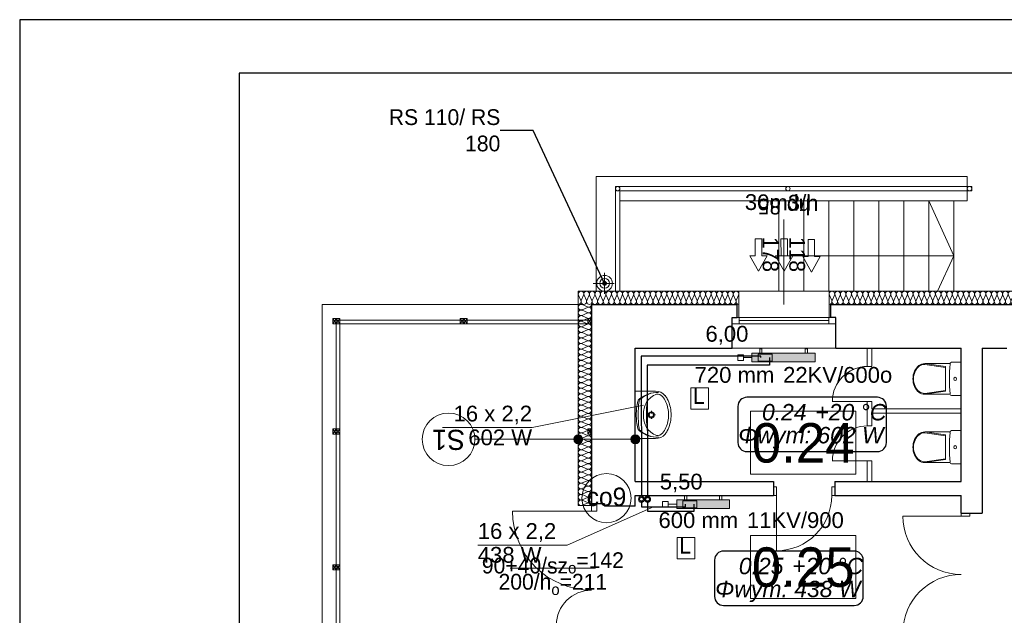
# Model space of a CAD drawing. Header units: millimetres. Extents: x -17429 to 155243, y -2908 to 188569.
# Tile 36 of 113: x -17429 to -6204, y 59549 to 66344. Entities that reach past the tile are written whole.
import ezdxf
from ezdxf.lldxf.tags import DXFTag

# ---------------------------------------------------------------- set-up
doc = ezdxf.new("R2010")
doc.units = ezdxf.units.MM
doc.header["$MEASUREMENT"] = 0
doc.linetypes.add('PHANTOM', pattern=[2.5, 1.25, -0.25, 0.25, -0.25, 0.25, -0.25])
doc.layers.get('0').update_dxf_attribs({"lineweight": 5})
for name, color, linetype in [('#opisy', 7, 'Continuous'), ('#podkład', 252, 'Continuous'), ('_TABELA', 7, 'Continuous'), ('Arch ocieplenie', 252, 'Continuous'), ('Arch opisy', 252, 'Continuous'), ('INWENT wyposarzenie', 252, 'Continuous'), ('IS_Armatura_podłączeniowa_grz._dolnozas.', 255, 'SOLID'), ('IS_Armatura_Therm', 7, 'SOLID'), ('IS_Grafika', 7, 'SOLID'), ('IS_Grzejniki_Plan_rzut', 7, 'SOLID'), ('IS_Opisy_działek_Therm', 7, 'SOLID'), ('IS_Powrót', 5, 'DASH'), ('IS_Text_Armatury_Therm', 7, 'Continuous'), ('IS_Text_Konstrukcji', 7, 'Continuous'), ('IS_Text_Odbiornikow_Therm', 7, 'Continuous'), ('IS_Zasilanie', 1, 'SOLID')]:
    doc.layers.add(name, color=color, linetype=linetype)
for name, color, linetype, lineweight in [('#piony', 7, 'Continuous', 5), ('Arch opisy_Nr_Pióra__1', 252, 'Continuous', 25), ('Arch opisy_Nr_Pióra__21', 252, 'Continuous', 13), ('INWENT BALUSTRADY_Nr_Pióra__26', 5, 'Continuous', 13), ('INWENT ODWODNIENIE_Nr_Pióra__21', 252, 'Continuous', 13), ('INWENT OPISY_Nr_Pióra__21', 252, 'Continuous', 13), ('INWENT wyposarzenie_Nr_Pióra__21', 252, 'Continuous', 13), ('INWENT. DRZWI_Nr_Pióra__21', 7, 'Continuous', 13), ('INWENT. OKNA_Nr_Pióra__5', 7, 'Continuous', 13), ('INWENT.ŚCIANY_Nr_Pióra__1', 252, 'Continuous', 25), ('INWENT.ŚCIANY_Nr_Pióra__21', 7, 'Continuous', 13), ('INWENT.ŚCIANY_Nr_Pióra__5', 7, 'Continuous', 13), ('Istniejące schody_Nr_Pióra__21', 7, 'Continuous', 13)]:
    doc.layers.add(name, color=color, linetype=linetype, lineweight=lineweight)
doc.layers.add('arch izolacje_Nr_Pióra__3', color=7, linetype='Continuous', lineweight=13, true_color=0xff6600)
doc.layers.add('Arch ocieplenie_Nr_Pióra__22', color=7, linetype='Continuous', lineweight=9, true_color=0x7f7f7f)
doc.styles.add('ARIAL', font='arial.ttf', dxfattribs={"width": 0.75})
doc.styles.add('GENERATED_STYLE_2', font='txt')
doc.styles.add('GENERATED_STYLE_3', font='txt')
doc.styles.add('GENERATED_STYLE_4', font='txt')
doc.styles.add('MtXpl_Arial', font='txt', dxfattribs={"height": 0.2})
doc.styles.get("Standard").update_dxf_attribs({"font": 'arial.ttf', "bigfont": 'BIGFONT.SHX'})
tags = doc.linetypes.add('DASH', pattern=[15, 10, -5]).pattern_tags.tags
tags[6:7] = [DXFTag(74, 4), DXFTag(75, 0), DXFTag(340, '0'), DXFTag(46, 0.0), DXFTag(50, 0.0), DXFTag(44, 0.0), DXFTag(45, 0.0)]
tags[4:5] = [DXFTag(74, 4), DXFTag(75, 0), DXFTag(340, '0'), DXFTag(46, 0.0), DXFTag(50, 0.0), DXFTag(44, 0.0), DXFTag(45, 0.0)]
tags = doc.linetypes.add('SOLID', pattern=[10, 10, 0]).pattern_tags.tags
tags[6:7] = [DXFTag(74, 4), DXFTag(75, 0), DXFTag(340, '0'), DXFTag(46, 0.0), DXFTag(50, 0.0), DXFTag(44, 0.0), DXFTag(45, 0.0)]
tags[4:5] = [DXFTag(74, 4), DXFTag(75, 0), DXFTag(340, '0'), DXFTag(46, 0.0), DXFTag(50, 0.0), DXFTag(44, 0.0), DXFTag(45, 0.0)]
doc.dimstyles.new('GENERATED_STYLE__6', dxfattribs={"dimtxt": 0.18, "dimasz": 109.44, "dimexe": 0.18, "dimexo": 0.0625, "dimgap": 0.09, "dimtad": 0, "dimtih": 1, "dimtoh": 1, "dimdec": 4, "dimzin": 0, "dimdsep": 46, "dimcen": 0.09, "dimadec": 0, "dimazin": 0, "dimtfac": 1, "dimtdec": 4, "dimtmove": 0, "dimatfit": 3, "dimldrblk": 'ARROWHEAD_11', "dimfxl": 1, "dimtolj": 1, "dimtzin": 0, "dimarcsym": 0})

# ---------------------------------------------------------------- blocks, each defined once
blk = doc.blocks.new('Izolacja cieplna 14_1', base_point=(-9231, 63096))
at = {"layer": 'Arch ocieplenie_Nr_Pióra__22', "linetype": 'Continuous'}
for p, q in [((-11032, 63141), (-11058, 63201)), ((-11000, 63201), (-11027, 63141)), ((-10969, 63141), (-10995, 63201)), ((-10937, 63201), (-10964, 63141)), ((-10906, 63141), (-10932, 63201)), ((-10874, 63201), (-10901, 63141)), ((-10843, 63141), (-10869, 63201)), ((-10811, 63201), (-10837, 63141)), ((-10780, 63141), (-10806, 63201)), ((-10748, 63201), (-10774, 63141)), ((-10717, 63141), (-10743, 63201)), ((-10685, 63201), (-10711, 63141)), ((-10653, 63141), (-10680, 63201)), ((-10622, 63201), (-10648, 63141)), ((-10590, 63141), (-10617, 63201)), ((-10559, 63201), (-10585, 63141)), ((-10527, 63141), (-10553, 63201)), ((-10496, 63201), (-10522, 63141)), ((-10464, 63141), (-10490, 63201)), ((-10433, 63201), (-10459, 63141)), ((-10401, 63141), (-10427, 63201)), ((-10369, 63201), (-10396, 63141)), ((-10338, 63141), (-10364, 63201)), ((-10306, 63201), (-10333, 63141)), ((-10275, 63141), (-10301, 63201)), ((-10243, 63201), (-10269, 63141)), ((-10212, 63141), (-10238, 63201)), ((-10180, 63201), (-10206, 63141)), ((-10149, 63141), (-10175, 63201)), ((-10117, 63201), (-10143, 63141)), ((-10085, 63141), (-10112, 63201)), ((-10054, 63201), (-10080, 63141)), ((-10022, 63141), (-10049, 63201)), ((-9991, 63201), (-10017, 63141)), ((-9959, 63141), (-9986, 63201)), ((-9928, 63201), (-9954, 63141)), ((-9896, 63141), (-9922, 63201)), ((-9865, 63201), (-9891, 63141)), ((-9833, 63141), (-9859, 63201)), ((-9802, 63201), (-9828, 63141)), ((-9770, 63141), (-9796, 63201)), ((-9738, 63201), (-9765, 63141)), ((-9707, 63141), (-9733, 63201)), ((-9675, 63201), (-9702, 63141)), ((-9644, 63141), (-9670, 63201)), ((-9612, 63201), (-9638, 63141)), ((-9581, 63141), (-9607, 63201)), ((-9549, 63201), (-9575, 63141)), ((-9518, 63141), (-9544, 63201)), ((-9486, 63201), (-9512, 63141)), ((-9454, 63141), (-9481, 63201)), ((-9423, 63201), (-9449, 63141)), ((-9391, 63141), (-9418, 63201)), ((-9360, 63201), (-9386, 63141)), ((-9328, 63141), (-9354, 63201)), ((-9297, 63201), (-9323, 63141)), ((-9265, 63141), (-9291, 63201)), ((-9234, 63201), (-9260, 63141))]:
    blk.add_line(p, q, dxfattribs=at)
for centre, start_param, end_param in [((-11029, 63214), 1.158003, 5.125183), ((-10966, 63214), 1.158003, 5.125183), ((-10903, 63214), 1.158003, 5.125183), ((-10840, 63214), 1.158003, 5.125183), ((-10777, 63214), 1.158003, 5.125183), ((-10714, 63214), 1.158003, 5.125183), ((-10651, 63214), 1.158003, 5.125183), ((-10588, 63214), 1.158003, 5.125183), ((-10525, 63214), 1.158003, 5.125183), ((-10461, 63214), 1.158003, 5.125183), ((-10398, 63214), 1.158003, 5.125183), ((-10335, 63214), 1.158003, 5.125183), ((-10272, 63214), 1.158003, 5.125183), ((-10209, 63214), 1.158003, 5.125183), ((-10146, 63214), 1.158003, 5.125183), ((-10083, 63214), 1.158003, 5.125183), ((-10020, 63214), 1.158003, 5.125183), ((-9957, 63214), 1.158003, 5.125183), ((-9894, 63214), 1.158003, 5.125183), ((-9830, 63214), 1.158003, 5.125183), ((-9767, 63214), 1.158003, 5.125183), ((-9704, 63214), 1.158003, 5.125183), ((-9641, 63214), 1.158003, 5.125183), ((-9578, 63214), 1.158003, 5.125183), ((-9515, 63214), 1.158003, 5.125183), ((-9452, 63214), 1.158003, 5.125183), ((-9389, 63214), 1.158003, 5.125183), ((-9326, 63214), 1.158003, 5.125183), ((-9262, 63214), 1.158003, 5.125183), ((-11061, 63128), 6.283185, 8.266774), ((-10998, 63128), 4.299595, 8.266774), ((-10935, 63128), 4.299595, 8.266774), ((-10872, 63128), 4.299595, 8.266774), ((-10809, 63128), 4.299595, 8.266774), ((-10745, 63128), 4.299595, 8.266774), ((-10682, 63128), 4.299595, 8.266774), ((-10619, 63128), 4.299595, 8.266774), ((-10556, 63128), 4.299595, 8.266774), ((-10493, 63128), 4.299595, 8.266774), ((-10430, 63128), 4.299595, 8.266774), ((-10367, 63128), 4.299595, 8.266774), ((-10304, 63128), 4.299595, 8.266774), ((-10241, 63128), 4.299595, 8.266774), ((-10177, 63128), 4.299595, 8.266774), ((-10114, 63128), 4.299595, 8.266774), ((-10051, 63128), 4.299595, 8.266774), ((-9988, 63128), 4.299595, 8.266774), ((-9925, 63128), 4.299595, 8.266774), ((-9862, 63128), 4.299595, 8.266774), ((-9799, 63128), 4.299595, 8.266774), ((-9736, 63128), 4.299595, 8.266774), ((-9673, 63128), 4.299595, 8.266774), ((-9610, 63128), 4.299595, 8.266774), ((-9546, 63128), 4.299595, 8.266774), ((-9483, 63128), 4.299595, 8.266774), ((-9420, 63128), 4.299595, 8.266774), ((-9357, 63128), 4.299595, 8.266774), ((-9294, 63128), 4.299595, 8.266774), ((-9231, 63128), 4.299596, 6.283185)]:
    blk.add_ellipse(centre, major_axis=(0, -31.9), ratio=0.989029, start_param=start_param, end_param=end_param, dxfattribs=at)
blk = doc.blocks.new('Izolacja cieplna 14_2', base_point=(-8201, 63096))
at = {"layer": 'Arch ocieplenie_Nr_Pióra__22', "linetype": 'Continuous'}
for p, q in [((-8198, 63201), (-8172, 63141)), ((-8166, 63141), (-8140, 63201)), ((-8134, 63201), (-8108, 63141)), ((-8103, 63141), (-8076, 63201)), ((-8071, 63201), (-8044, 63141)), ((-8039, 63141), (-8012, 63201)), ((-8007, 63201), (-7980, 63141)), ((-7975, 63141), (-7948, 63201)), ((-7943, 63201), (-7917, 63141)), ((-7911, 63141), (-7885, 63201)), ((-7879, 63201), (-7853, 63141)), ((-7847, 63141), (-7821, 63201)), ((-7816, 63201), (-7789, 63141)), ((-7784, 63141), (-7757, 63201)), ((-7752, 63201), (-7725, 63141)), ((-7720, 63141), (-7693, 63201)), ((-7688, 63201), (-7661, 63141)), ((-7656, 63141), (-7630, 63201)), ((-7624, 63201), (-7598, 63141)), ((-7592, 63141), (-7566, 63201)), ((-7560, 63201), (-7534, 63141)), ((-7528, 63141), (-7502, 63201)), ((-7497, 63201), (-7470, 63141)), ((-7465, 63141), (-7438, 63201)), ((-7433, 63201), (-7406, 63141)), ((-7401, 63141), (-7374, 63201)), ((-7369, 63201), (-7342, 63141)), ((-7337, 63141), (-7311, 63201)), ((-7305, 63201), (-7279, 63141)), ((-7273, 63141), (-7247, 63201)), ((-7241, 63201), (-7215, 63141)), ((-7210, 63141), (-7183, 63201)), ((-7178, 63201), (-7151, 63141)), ((-7146, 63141), (-7119, 63201)), ((-7114, 63201), (-7087, 63141)), ((-7082, 63141), (-7055, 63201)), ((-7050, 63201), (-7024, 63141)), ((-7018, 63141), (-6992, 63201)), ((-6986, 63201), (-6960, 63141)), ((-6954, 63141), (-6928, 63201)), ((-6922, 63201), (-6896, 63141)), ((-6891, 63141), (-6864, 63201)), ((-6859, 63201), (-6832, 63141)), ((-6827, 63141), (-6800, 63201)), ((-6795, 63201), (-6768, 63141)), ((-6763, 63141), (-6736, 63201)), ((-6731, 63201), (-6705, 63141)), ((-6699, 63141), (-6673, 63201)), ((-6667, 63201), (-6641, 63141)), ((-6635, 63141), (-6609, 63201)), ((-6604, 63201), (-6577, 63141)), ((-6572, 63141), (-6545, 63201)), ((-6540, 63201), (-6513, 63141)), ((-6508, 63141), (-6481, 63201)), ((-6476, 63201), (-6449, 63141)), ((-6444, 63141), (-6418, 63201)), ((-6412, 63201), (-6386, 63141)), ((-6380, 63141), (-6354, 63201)), ((-6348, 63201), (-6322, 63141)), ((-6317, 63141), (-6290, 63201)), ((-6285, 63201), (-6258, 63141)), ((-6253, 63141), (-6226, 63201)), ((-6221, 63201), (-6194, 63141)), ((-6189, 63141), (-6162, 63201)), ((-6157, 63201), (-6131, 63141)), ((-6125, 63141), (-6099, 63201))]:
    blk.add_line(p, q, dxfattribs=at)
for centre, start_param, end_param in [((-8169, 63214), 4.299595, 8.266775), ((-8105, 63214), 4.299595, 8.266775), ((-8041, 63214), 4.299595, 8.266775), ((-7978, 63214), 4.299595, 8.266775), ((-7914, 63214), 4.299595, 8.266775), ((-7850, 63214), 4.299595, 8.266775), ((-7786, 63214), 4.299595, 8.266775), ((-7723, 63214), 4.299595, 8.266775), ((-7659, 63214), 4.299595, 8.266775), ((-7595, 63214), 4.299595, 8.266775), ((-7531, 63214), 4.299595, 8.266775), ((-7467, 63214), 4.299595, 8.266775), ((-7404, 63214), 4.299595, 8.266775), ((-7340, 63214), 4.299595, 8.266775), ((-7276, 63214), 4.299595, 8.266775), ((-7212, 63214), 4.299595, 8.266775), ((-7148, 63214), 4.299595, 8.266775), ((-7085, 63214), 4.299595, 8.266775), ((-7021, 63214), 4.299595, 8.266775), ((-6957, 63214), 4.299595, 8.266775), ((-6893, 63214), 4.299595, 8.266775), ((-6829, 63214), 4.299595, 8.266775), ((-6766, 63214), 4.299595, 8.266775), ((-6702, 63214), 4.299595, 8.266775), ((-6638, 63214), 4.299595, 8.266775), ((-6574, 63214), 4.299595, 8.266775), ((-6511, 63214), 4.299595, 8.266775), ((-6447, 63214), 4.299595, 8.266775), ((-6383, 63214), 4.299595, 8.266775), ((-6319, 63214), 4.299595, 8.266775), ((-6255, 63214), 4.299595, 8.266775), ((-6192, 63214), 4.299595, 8.266775), ((-6128, 63214), 4.299595, 8.266775), ((-8201, 63128), 3.141593, 5.125182), ((-8137, 63128), 1.158004, 5.125183), ((-8073, 63128), 1.158004, 5.125183), ((-8010, 63128), 1.158004, 5.125183), ((-7946, 63128), 1.158004, 5.125183), ((-7882, 63128), 1.158004, 5.125183), ((-7818, 63128), 1.158004, 5.125183), ((-7754, 63128), 1.158004, 5.125183), ((-7691, 63128), 1.158004, 5.125183), ((-7627, 63128), 1.158004, 5.125183), ((-7563, 63128), 1.158004, 5.125183), ((-7499, 63128), 1.158004, 5.125183), ((-7435, 63128), 1.158004, 5.125183), ((-7372, 63128), 1.158004, 5.125183), ((-7308, 63128), 1.158004, 5.125183), ((-7244, 63128), 1.158004, 5.125183), ((-7180, 63128), 1.158004, 5.125183), ((-7117, 63128), 1.158004, 5.125183), ((-7053, 63128), 1.158004, 5.125183), ((-6989, 63128), 1.158004, 5.125183), ((-6925, 63128), 1.158004, 5.125183), ((-6861, 63128), 1.158004, 5.125183), ((-6798, 63128), 1.158004, 5.125183), ((-6734, 63128), 1.158004, 5.125183), ((-6670, 63128), 1.158004, 5.125183), ((-6606, 63128), 1.158004, 5.125183), ((-6542, 63128), 1.158004, 5.125183), ((-6479, 63128), 1.158004, 5.125183), ((-6415, 63128), 1.158004, 5.125183), ((-6351, 63128), 1.158004, 5.125183), ((-6287, 63128), 1.158004, 5.125183), ((-6224, 63128), 1.158004, 5.125183), ((-6160, 63128), 1.158004, 5.125183), ((-6096, 63128), 1.158004, 3.141593)]:
    blk.add_ellipse(centre, major_axis=(0, 31.9), ratio=0.999756, start_param=start_param, end_param=end_param, dxfattribs=at)
blk = doc.blocks.new('Izolacja cieplna 14_40', base_point=(-10911, 63096))
at = {"layer": 'Arch ocieplenie_Nr_Pióra__22', "linetype": 'Continuous'}
for p, q in [((-11016, 63093), (-10956, 63067)), ((-10956, 63061), (-11016, 63035)), ((-11016, 63029), (-10956, 63003)), ((-10956, 62998), (-11016, 62971)), ((-11016, 62966), (-10956, 62939)), ((-10956, 62934), (-11016, 62907)), ((-11016, 62902), (-10956, 62875)), ((-10956, 62870), (-11016, 62844)), ((-11016, 62838), (-10956, 62812)), ((-10956, 62806), (-11016, 62780)), ((-11016, 62774), (-10956, 62748)), ((-10956, 62743), (-11016, 62716)), ((-11016, 62711), (-10956, 62684)), ((-10956, 62679), (-11016, 62652)), ((-11016, 62647), (-10956, 62620)), ((-10956, 62615), (-11016, 62589)), ((-11016, 62583), (-10956, 62557)), ((-10956, 62551), (-11016, 62525)), ((-11016, 62519), (-10956, 62493)), ((-10956, 62488), (-11016, 62461)), ((-11016, 62456), (-10956, 62429)), ((-10956, 62424), (-11016, 62397)), ((-11016, 62392), (-10956, 62365)), ((-10956, 62360), (-11016, 62334)), ((-11016, 62328), (-10956, 62302)), ((-10956, 62296), (-11016, 62270)), ((-11016, 62264), (-10956, 62238)), ((-10956, 62233), (-11016, 62206)), ((-11016, 62201), (-10956, 62174)), ((-10956, 62169), (-11016, 62142)), ((-11016, 62137), (-10956, 62110)), ((-10956, 62105), (-11016, 62079)), ((-11016, 62073), (-10956, 62047)), ((-10956, 62041), (-11016, 62015)), ((-11016, 62009), (-10956, 61983)), ((-10956, 61978), (-11016, 61951)), ((-11016, 61946), (-10956, 61919)), ((-10956, 61914), (-11016, 61887)), ((-11016, 61882), (-10956, 61855)), ((-10956, 61850), (-11016, 61824)), ((-11016, 61818), (-10956, 61792)), ((-10956, 61786), (-11016, 61760)), ((-11016, 61754), (-10956, 61728)), ((-10956, 61723), (-11016, 61696)), ((-11016, 61691), (-10956, 61664)), ((-10956, 61659), (-11016, 61632)), ((-11016, 61627), (-10956, 61600)), ((-10956, 61595), (-11016, 61569)), ((-11016, 61563), (-10956, 61537)), ((-10956, 61531), (-11016, 61505)), ((-11016, 61499), (-10956, 61473)), ((-10956, 61468), (-11016, 61441)), ((-11016, 61436), (-10956, 61409)), ((-10956, 61404), (-11016, 61377)), ((-11016, 61372), (-10956, 61345)), ((-10956, 61340), (-11016, 61314)), ((-11016, 61308), (-10956, 61282)), ((-10956, 61276), (-11016, 61250)), ((-11016, 61244), (-10956, 61218)), ((-10956, 61213), (-11016, 61186)), ((-11016, 61181), (-10956, 61154)), ((-10956, 61149), (-11016, 61122)), ((-11016, 61117), (-10956, 61090)), ((-10956, 61085), (-11016, 61059)), ((-11016, 61053), (-10956, 61027)), ((-10956, 61021), (-11016, 60995)), ((-11016, 60989), (-10956, 60963)), ((-10956, 60958), (-11016, 60931)), ((-11016, 60926), (-10956, 60899)), ((-10956, 60894), (-11016, 60867)), ((-11016, 60862), (-10956, 60835)), ((-10956, 60830), (-11016, 60804))]:
    blk.add_line(p, q, dxfattribs=at)
for centre, start_param, end_param in [((-11029, 63064), 1.158003, 5.125183), ((-10943, 63096), 4.299596, 6.283185), ((-11029, 63000), 1.158003, 5.125183), ((-10943, 63032), 4.299595, 8.266774), ((-10943, 62968), 4.299595, 8.266774), ((-11029, 62936), 1.158003, 5.125183), ((-11029, 62873), 1.158003, 5.125183), ((-10943, 62905), 4.299595, 8.266774), ((-10943, 62841), 4.299595, 8.266774), ((-11029, 62809), 1.158003, 5.125183), ((-11029, 62745), 1.158003, 5.125183), ((-10943, 62777), 4.299595, 8.266774), ((-11029, 62681), 1.158003, 5.125183), ((-11029, 62618), 1.158003, 5.125183), ((-10943, 62713), 4.299595, 8.266774), ((-10943, 62650), 4.299595, 8.266774), ((-11029, 62554), 1.158003, 5.125183), ((-11029, 62490), 1.158003, 5.125183), ((-10943, 62586), 4.299595, 8.266774), ((-10943, 62522), 4.299595, 8.266774), ((-11029, 62426), 1.158003, 5.125183), ((-10943, 62458), 4.299595, 8.266774), ((-10943, 62395), 4.299595, 8.266774), ((-11029, 62363), 1.158003, 5.125183), ((-11029, 62299), 1.158003, 5.125183), ((-10943, 62331), 4.299595, 8.266774), ((-10943, 62267), 4.299595, 8.266774), ((-11029, 62235), 1.158003, 5.125183), ((-11029, 62171), 1.158003, 5.125183), ((-10943, 62203), 4.299595, 8.266774), ((-11029, 62108), 1.158003, 5.125183), ((-11029, 62044), 1.158003, 5.125183), ((-10943, 62140), 4.299595, 8.266774), ((-10943, 62076), 4.299595, 8.266774), ((-11029, 61980), 1.158003, 5.125183), ((-10943, 62012), 4.299595, 8.266774), ((-10943, 61948), 4.299595, 8.266774), ((-11029, 61916), 1.158003, 5.125183), ((-11029, 61853), 1.158003, 5.125183), ((-10943, 61885), 4.299595, 8.266774), ((-10943, 61821), 4.299595, 8.266774), ((-11029, 61789), 1.158003, 5.125183), ((-11029, 61725), 1.158003, 5.125183), ((-10943, 61757), 4.299595, 8.266774), ((-11029, 61661), 1.158003, 5.125183), ((-11029, 61598), 1.158003, 5.125183), ((-10943, 61693), 4.299595, 8.266774), ((-10943, 61630), 4.299595, 8.266774), ((-11029, 61534), 1.158003, 5.125183), ((-10943, 61566), 4.299595, 8.266774), ((-10943, 61502), 4.299595, 8.266774), ((-11029, 61470), 1.158003, 5.125183), ((-11029, 61406), 1.158003, 5.125183), ((-10943, 61438), 4.299595, 8.266774), ((-10943, 61375), 4.299595, 8.266774), ((-11029, 61343), 1.158003, 5.125183), ((-11029, 61279), 1.158003, 5.125183), ((-10943, 61311), 4.299595, 8.266774), ((-11029, 61215), 1.158003, 5.125183), ((-11029, 61151), 1.158003, 5.125183), ((-10943, 61247), 4.299595, 8.266774), ((-10943, 61183), 4.299595, 8.266774), ((-11029, 61088), 1.158003, 5.125183), ((-10943, 61120), 4.299595, 8.266774), ((-10943, 61056), 4.299595, 8.266774), ((-11029, 61024), 1.158003, 5.125183), ((-11029, 60960), 1.158003, 5.125183), ((-10943, 60992), 4.299595, 8.266774), ((-10943, 60928), 4.299595, 8.266774), ((-11029, 60896), 1.158003, 5.125183), ((-11029, 60833), 1.158003, 5.125183), ((-10943, 60865), 4.299595, 8.266774), ((-10943, 60801), 0, 1.983589)]:
    blk.add_ellipse(centre, major_axis=(31.9, 0), ratio=0.999163, start_param=start_param, end_param=end_param, dxfattribs=at)
blk = doc.blocks.new('Symbol Umywalka 14_131', base_point=(-10001, 61566))
at = {"layer": 'INWENT wyposarzenie_Nr_Pióra__21', "linetype": 'Continuous'}
for p, q in [((-10411, 61566), (-10411, 62106)), ((-10411, 62106), (-10182, 62106)), ((-10411, 61921), (-10411, 61751)), ((-10228, 61881), (-10228, 61852)), ((-10273, 61836), (-10244, 61836)), ((-10228, 61819), (-10228, 61790)), ((-10211, 61836), (-10182, 61836)), ((-10411, 61566), (-10182, 61566))]:
    blk.add_line(p, q, dxfattribs=at)
for radius in [35, 25]:
    blk.add_circle((-10228, 61836), radius, dxfattribs=at)
for centre, radius, start, end in [((-10153, 61752), 340, 89.0153, 129.2578), ((-10151, 61787), 305, 89.2458, 131.398), ((-10177, 61969), 137, 38.7454, 92.4552), ((-9724, 61841), 676, 167.2285, 180.4328), ((-10339, 61980), 45, 129.2578, 167.2285), ((-9225, 61829), 1154, 172.0921, 179.6775), ((-10323, 61982), 45, 131.398, 172.0921), ((-10076, 61855), 241, 148.9439, 184.606), ((-9300, 61836), 985, 171.1796, 188.8266), ((-10080, 61849), 241, 111.5519, 147.1558), ((-10163, 61992), 80.9, 40.8016, 93.9306), ((-10328, 61859), 293, 9.9978, 39.2851), ((-10236, 61922), 213, 27.1571, 38.6848), ((-10445, 61822), 444, 4.2052, 26.2597), ((-10348, 61836), 317, 346.4334, 13.5666), ((-10271, 61836), 270, 355.9876, 4.0124), ((-9724, 61830), 676, 179.4897, 192.694), ((-9225, 61841), 1154, 180.245, 187.8304), ((-10076, 61817), 241, 175.394, 211.0561), ((-10328, 61812), 293, 320.7149, 350.0022), ((-10445, 61850), 444, 333.7403, 355.7948), ((-10340, 61691), 45, 192.694, 230.6648), ((-10323, 61690), 45, 187.8304, 228.5245), ((-10153, 61919), 340, 230.6648, 270.9072), ((-10151, 61885), 305, 228.5245, 270.6767), ((-10080, 61823), 241, 212.8442, 248.4481), ((-10163, 61680), 80.9, 266.0694, 319.1984), ((-10236, 61750), 213, 321.3152, 332.8429), ((-10177, 61703), 137, 267.5448, 321.2546)]:
    blk.add_arc(centre, radius, start, end, dxfattribs=at)
blk = doc.blocks.new('Symbol WC 2 14_132', base_point=(-6696, 62436))
at = {"layer": 'INWENT wyposarzenie_Nr_Pióra__21', "linetype": 'Continuous'}
for p, q in [((-6822, 62421), (-7112, 62421)), ((-7112, 62421), (-6873, 62387)), ((-6696, 62436), (-6805, 62436)), ((-6696, 62436), (-6696, 62056)), ((-7112, 62412), (-6873, 62378)), ((-6873, 62246), (-6873, 62387)), ((-6873, 62246), (-6873, 62105)), ((-7112, 62080), (-6873, 62114)), ((-7112, 62071), (-6873, 62105)), ((-6822, 62071), (-7112, 62071)), ((-6696, 62056), (-6805, 62056))]:
    blk.add_line(p, q, dxfattribs=at)
for centre, major_axis, ratio, start_param, end_param in [((-7112, 62246), (0, 175), 0.765974, 0, 3.141593), ((-5481, 62246), (0, -1626), 0.829819, 4.60742, 4.817236), ((-6805, 62414), (0, -22.1), 0.829819, 3.141593, 4.602988), ((-7112, 62246), (0, 166), 0.764861, 0, 3.141593), ((-6805, 62078), (0, -22.1), 0.829819, 4.812804, 6.283185)]:
    blk.add_ellipse(centre, major_axis=major_axis, ratio=ratio, start_param=start_param, end_param=end_param, dxfattribs=at)
blk.add_ellipse((-6765, 62246), major_axis=(0, -18.5), ratio=0.829819, dxfattribs=at)
blk = doc.blocks.new('Symbol WC 2 14_133', base_point=(-6696, 61656))
at = {"layer": 'INWENT wyposarzenie_Nr_Pióra__21', "linetype": 'Continuous'}
for p, q in [((-6822, 61641), (-7112, 61641)), ((-7112, 61641), (-6873, 61607)), ((-7112, 61632), (-6873, 61598)), ((-6696, 61656), (-6805, 61656)), ((-6696, 61656), (-6696, 61276)), ((-6873, 61466), (-6873, 61607)), ((-6873, 61466), (-6873, 61325)), ((-7112, 61300), (-6873, 61334)), ((-7112, 61291), (-6873, 61325)), ((-6822, 61291), (-7112, 61291)), ((-6696, 61276), (-6805, 61276))]:
    blk.add_line(p, q, dxfattribs=at)
for centre, major_axis, ratio, start_param, end_param in [((-7112, 61466), (0, 175), 0.765974, 0, 3.141593), ((-7112, 61466), (0, 166), 0.764861, 0, 3.141593), ((-5481, 61466), (0, -1626), 0.829819, 4.60742, 4.817236), ((-6805, 61634), (0, -22.1), 0.829819, 3.141593, 4.602988), ((-6805, 61298), (0, -22.1), 0.829819, 4.812804, 6.283185)]:
    blk.add_ellipse(centre, major_axis=major_axis, ratio=ratio, start_param=start_param, end_param=end_param, dxfattribs=at)
blk.add_ellipse((-6765, 61466), major_axis=(0, -18.5), ratio=0.829819, dxfattribs=at)
blk = doc.blocks.new('Linia_66', base_point=(-11061, 61557))
at = {"layer": 'Arch opisy_Nr_Pióra__21', "color": 252, "linetype": 'Continuous'}
blk.add_line((-11061, 61557), (-12240, 61557), dxfattribs=at)
blk.add_circle((-12540, 61557), 300, dxfattribs=at)
blk = doc.blocks.new('Linia_67', base_point=(-10411, 61557))
at = {"layer": 'Arch opisy_Nr_Pióra__21', "linetype": 'Continuous'}
for points in [[(-11011, 61557), (-11015, 61576), (-11026, 61592), (-11042, 61603), (-11061, 61607), (-11080, 61603), (-11096, 61592), (-11107, 61576), (-11111, 61557), (-11107, 61538), (-11096, 61522), (-11080, 61511), (-11061, 61507), (-11042, 61511), (-11026, 61522), (-11015, 61538)], [(-10361, 61557), (-10365, 61576), (-10376, 61592), (-10392, 61603), (-10411, 61607), (-10430, 61603), (-10446, 61592), (-10457, 61576), (-10461, 61557), (-10457, 61538), (-10446, 61522), (-10430, 61511), (-10411, 61507), (-10392, 61511), (-10376, 61522), (-10365, 61538)]]:
    blk.add_hatch(color=252, dxfattribs=at).paths.add_polyline_path(points, flags=0)
at = {"layer": 'Arch opisy_Nr_Pióra__21', "color": 252, "linetype": 'Continuous'}
blk.add_line((-10461, 61557), (-11011, 61557), dxfattribs=at)
for centre in [(-11061, 61557), (-10411, 61557)]:
    blk.add_circle(centre, 50, dxfattribs=at)
blk = doc.blocks.new('ARROWHEAD_11')
at = {"color": 0, "linetype": 'Continuous', "lineweight": 0}
blk.add_line((0, 0), (-1, 0), dxfattribs=at)
at = {"color": 0, "linetype": 'Continuous', "lineweight": 0, "const_width": 0.25, "flags": 128}
blk.add_lwpolyline([(-0.125, 0, 1), (0.125, 0, 1)], format="xyb", close=True, dxfattribs=at)
blk = doc.blocks.new('gfgf')
at = {"layer": '_TABELA', "color": 7}
for p, q in [((41198, 148063), (-15802, 148063)), ((-15802, 148063), (-15802, 118363)), ((40598, 147453), (-13302, 147453)), ((-13302, 147453), (-13302, 118973))]:
    blk.add_line(p, q, dxfattribs=at)
blk = doc.blocks.new('E210168')
at = {"color": 7, "lineweight": 13}
for p, q in [((19.4, 19.8), (19.4, 13.6)), ((19.4, 19.8), (37, 9.9)), ((19.4, 0), (37, 9.9)), ((19.4, 6.2), (19.4, 0))]:
    blk.add_line(p, q, dxfattribs=at)
blk.add_lwpolyline([(19.4, 13.6), (0, 13.6), (0, 6.2), (19.4, 6.2)], dxfattribs=at)
blk = doc.blocks.new('SERRTRT')
at = {"layer": 'arch izolacje_Nr_Pióra__3', "color": 252, "linetype": 'Continuous'}
for p, q in [((-11061, 63246), (-11061, 60801)), ((-9231, 63246), (-11061, 63246)), ((-11061, 63246), (32134, 63246)), ((-9231, 62946), (-9231, 63246)), ((-8201, 63246), (-6096, 63246)), ((-8201, 62946), (-8201, 63246)), ((-11061, 60801), (-10911, 60801))]:
    blk.add_line(p, q, dxfattribs=at)
at = {"layer": 'Arch opisy_Nr_Pióra__21', "color": 252, "linetype": 'Continuous'}
for p, q in [((-9097, 61878), (-9097, 61158)), ((-7897, 61878), (-9097, 61878)), ((-7897, 61158), (-7897, 61878)), ((-9097, 61158), (-7897, 61158)), ((-9097, 60460), (-9097, 59740)), ((-7897, 60460), (-9097, 60460)), ((-7897, 59740), (-7897, 60460)), ((-9097, 59740), (-7897, 59740))]:
    blk.add_line(p, q, dxfattribs=at)
at = {"layer": 'INWENT BALUSTRADY_Nr_Pióra__26', "color": 252, "linetype": 'Continuous'}
for p, q in [((-10636, 64441), (-6576, 64441)), ((-10636, 64441), (-10636, 63246)), ((-6576, 64441), (-6576, 64391)), ((-6576, 64391), (-10586, 64391)), ((-10586, 64391), (-10586, 63246)), ((-13821, 62936), (-13861, 62936)), ((-13861, 62936), (-13861, 62876)), ((-13821, 62936), (-13861, 62876)), ((-13861, 62936), (-13821, 62876)), ((-13861, 62876), (-13821, 62876)), ((-13781, 62936), (-13821, 62936)), ((-13821, 62936), (-13821, 62876)), ((-13781, 62936), (-13821, 62876)), ((-13821, 62936), (-13781, 62876)), ((-13821, 62936), (-13821, 55116)), ((-13821, 62876), (-13821, 62936)), ((-13821, 62876), (-13781, 62876)), ((-13781, 62876), (-13781, 62936)), ((-13781, 62936), (-13781, 55116)), ((-12406, 62916), (-13781, 62916)), ((-12406, 62876), (-13781, 62876)), ((-12366, 62936), (-12406, 62936)), ((-12406, 62936), (-12406, 62876)), ((-12366, 62936), (-12406, 62876)), ((-12406, 62936), (-12366, 62876)), ((-12406, 62876), (-12366, 62876)), ((-12326, 62936), (-12366, 62936)), ((-12366, 62936), (-12366, 62876)), ((-12326, 62936), (-12366, 62876)), ((-12366, 62936), (-12326, 62876)), ((-12366, 62876), (-12366, 62936)), ((-12366, 62876), (-12326, 62876)), ((-12326, 62876), (-12326, 62936)), ((-10951, 62916), (-12326, 62916)), ((-10951, 62876), (-12326, 62876)), ((-10911, 62936), (-10951, 62936)), ((-10951, 62936), (-10951, 62876)), ((-10911, 62936), (-10951, 62876)), ((-10951, 62936), (-10911, 62876)), ((-10951, 62876), (-10911, 62876)), ((-10911, 62876), (-10911, 62936)), ((-13821, 61676), (-13861, 61676)), ((-13861, 61676), (-13861, 61616)), ((-13821, 61676), (-13861, 61616)), ((-13861, 61676), (-13821, 61616)), ((-13781, 61676), (-13821, 61676)), ((-13821, 61676), (-13821, 61616)), ((-13781, 61676), (-13821, 61616)), ((-13821, 61676), (-13781, 61616)), ((-13821, 61616), (-13821, 61676)), ((-13781, 61616), (-13781, 61676)), ((-10911, 61676), (-10951, 61676)), ((-10951, 61676), (-10951, 61616)), ((-10911, 61676), (-10951, 61616)), ((-10951, 61676), (-10911, 61616)), ((-10911, 61616), (-10911, 61676)), ((-13861, 61616), (-13821, 61616)), ((-13821, 61616), (-13781, 61616)), ((-10951, 61616), (-10911, 61616)), ((-13821, 60126), (-13861, 60126)), ((-13861, 60126), (-13861, 60066)), ((-13821, 60126), (-13861, 60066)), ((-13861, 60126), (-13821, 60066)), ((-13861, 60066), (-13821, 60066)), ((-13781, 60126), (-13821, 60126)), ((-13821, 60126), (-13821, 60066)), ((-13781, 60126), (-13821, 60066)), ((-13821, 60126), (-13781, 60066)), ((-13821, 60066), (-13821, 60126)), ((-13821, 60066), (-13781, 60066)), ((-13781, 60066), (-13781, 60126))]:
    blk.add_line(p, q, dxfattribs=at)
for centre in [(-10611, 64416), (-8671, 64416), (-6601, 64416)]:
    blk.add_circle(centre, 25, dxfattribs=at)
at = {"layer": 'INWENT ODWODNIENIE_Nr_Pióra__21', "color": 252, "linetype": 'Continuous'}
for p, q in [((-10761, 63456), (-10761, 63216)), ((-10891, 63336), (-10651, 63336)), ((-10841, 63336), (-10681, 63336)), ((-10761, 63416), (-10761, 63256))]:
    blk.add_line(p, q, dxfattribs=at)
for radius in [90, 55]:
    blk.add_circle((-10761, 63336), radius, dxfattribs=at)
at = {"layer": 'INWENT OPISY_Nr_Pióra__21', "color": 252, "linetype": 'Continuous'}
for p, q in [((-8716, 63096), (-8716, 64066)), ((-11836, 60086), (-10866, 60086))]:
    blk.add_line(p, q, dxfattribs=at)
at = {"layer": 'INWENT. DRZWI_Nr_Pióra__21', "color": 252, "linetype": 'Continuous'}
for p, q in [((-8801, 61016), (-8836, 61016)), ((-8801, 60916), (-8801, 61016)), ((-8171, 60916), (-8171, 61016)), ((-8171, 61016), (-8136, 61016)), ((-8801, 60916), (-8836, 60916)), ((-8801, 60916), (-8801, 60286)), ((-8171, 60916), (-8136, 60916)), ((-10911, 60736), (-11811, 60736)), ((-10911, 60736), (-10911, 60821)), ((-10911, 60821), (-10851, 60821)), ((-10851, 60736), (-10911, 60736)), ((-10851, 60821), (-10851, 60736)), ((-6696, 60681), (-7361, 60681)), ((-6696, 60681), (-6696, 60716)), ((-6696, 60681), (-6596, 60681)), ((-6596, 60681), (-6596, 60716))]:
    blk.add_line(p, q, dxfattribs=at)
for centre, radius, start, end in [((-8801, 60916), 630, 270, 0), ((-10911, 60736), 900, 180, 270), ((-6696, 60681), 665, 180, 270), ((-6696, 59351), 665, 90, 180), ((-10911, 59436), 400, 90, 180)]:
    blk.add_arc(centre, radius, start, end, dxfattribs=at)
at = {"layer": 'INWENT. OKNA_Nr_Pióra__5', "color": 252, "linetype": 'Continuous'}
for p, q in [((-8126, 62946), (-9306, 62946)), ((-9306, 62946), (-9306, 62876)), ((-9306, 62876), (-8126, 62876)), ((-9226, 62946), (-9226, 62876)), ((-8206, 62911), (-9226, 62911)), ((-8206, 62946), (-8206, 62876)), ((-8126, 62946), (-8126, 62876))]:
    blk.add_line(p, q, dxfattribs=at)
at = {"layer": 'INWENT.ŚCIANY_Nr_Pióra__1', "color": 252, "linetype": 'Continuous'}
for p, q in [((-10911, 63096), (-10911, 60821)), ((-10911, 63096), (-9251, 63096)), ((-9251, 62946), (-9251, 63096)), ((-8181, 62946), (-8181, 63096)), ((-8181, 63096), (-6116, 63096)), ((-9306, 62596), (-9306, 62946)), ((-9306, 62946), (-9251, 62946)), ((-8126, 62946), (-8181, 62946)), ((-8126, 62596), (-8126, 62946)), ((-10411, 61076), (-10411, 62596)), ((-10411, 62596), (-9306, 62596)), ((-8126, 62596), (-6696, 62596)), ((-6696, 61076), (-6696, 62596)), ((-6456, 62596), (-6456, 60716)), ((-6456, 62596), (-6176, 62596)), ((-10411, 61076), (-8836, 61076)), ((-8836, 61076), (-8836, 60916)), ((-8136, 61076), (-8136, 60916)), ((-8136, 61076), (-6696, 61076)), ((-10411, 60916), (-8836, 60916)), ((-10411, 60796), (-10411, 60916)), ((-8136, 60916), (-6696, 60916)), ((-6696, 60716), (-6696, 60916)), ((-10761, 60821), (-10911, 60821)), ((-10761, 60821), (-10761, 60796)), ((-10411, 60796), (-10761, 60796)), ((-6696, 60716), (-6456, 60716))]:
    blk.add_line(p, q, dxfattribs=at)
at = {"layer": 'INWENT.ŚCIANY_Nr_Pióra__21', "color": 252, "linetype": 'Continuous'}
for p, q in [((-6626, 64556), (-10856, 64556)), ((-10856, 63246), (-10856, 64556)), ((-6626, 64276), (-6626, 64556)), ((-10586, 64276), (-6626, 64276)), ((-10586, 63246), (-10586, 64276)), ((-9306, 62596), (-8126, 62596))]:
    blk.add_line(p, q, dxfattribs=at)
at = {"layer": 'INWENT.ŚCIANY_Nr_Pióra__5', "color": 252, "linetype": 'Continuous'}
for p, q in [((-7766, 62389), (-7766, 62596)), ((-7716, 62389), (-7716, 62596)), ((-7766, 62389), (-7716, 62389)), ((-7766, 61990), (-8165, 61990)), ((-7766, 61710), (-7766, 61990)), ((-7766, 61990), (-7716, 61990)), ((-7716, 61990), (-7716, 61906)), ((-6696, 61906), (-7716, 61906)), ((-6696, 61856), (-7716, 61856)), ((-7716, 61856), (-7716, 61710)), ((-7716, 61710), (-7766, 61710)), ((-7766, 61312), (-8165, 61312)), ((-7716, 61312), (-7766, 61312)), ((-7766, 61312), (-7766, 61076)), ((-7716, 61312), (-7716, 61076))]:
    blk.add_line(p, q, dxfattribs=at)
for centre in [(-7766, 61990), (-7766, 61312)]:
    blk.add_arc(centre, 398, 90, 180, dxfattribs=at)
at = {"layer": 'Istniejące schody_Nr_Pióra__21', "color": 252, "linetype": 'Continuous'}
for p, q in [((-8776, 63246), (-8776, 64276)), ((-8491, 63246), (-8491, 64276)), ((-8206, 63246), (-8206, 64276)), ((-7921, 63246), (-7921, 64276)), ((-7636, 63246), (-7636, 64276)), ((-7351, 63246), (-7351, 64276)), ((-6781, 63651), (-7066, 64276)), ((-7066, 63246), (-7066, 64276)), ((-6781, 63246), (-6781, 64276)), ((-8776, 63651), (-6781, 63651)), ((-6781, 63651), (-6966, 63246)), ((-13981, 58246), (-13981, 63096)), ((-13981, 63096), (-11061, 63096))]:
    blk.add_line(p, q, dxfattribs=at)
at = {"layer": 'Arch ocieplenie', "color": 252, "linetype": 'Continuous', "lineweight": 9}
for name, p in [('Izolacja cieplna 14_1', (-9231, 63096)), ('Izolacja cieplna 14_2', (-8201, 63096)), ('Izolacja cieplna 14_40', (-10911, 63096))]:
    blk.add_blockref(name, p, dxfattribs=at)
at = {"layer": 'Arch opisy', "color": 252, "linetype": 'Continuous'}
for name, p in [('Linia_66', (-11061, 61557)), ('Linia_67', (-10411, 61557))]:
    blk.add_blockref(name, p, dxfattribs=at)
at = {"layer": 'INWENT wyposarzenie', "color": 252, "linetype": 'Continuous', "lineweight": 9}
for name, p in [('Symbol WC 2 14_132', (-6696, 62436)), ('Symbol Umywalka 14_131', (-10001, 61566)), ('Symbol WC 2 14_133', (-6696, 61656))]:
    blk.add_blockref(name, p, dxfattribs=at)
at = {"layer": 'Arch opisy_Nr_Pióra__1', "color": 252, "linetype": 'Continuous', "char_height": 450, "attachment_point": 8, "style": 'GENERATED_STYLE_3'}
for s, insert in [('{0.24}', (-8497, 61285)), ('{0.25}', (-8497, 59868))]:
    blk.add_mtext(s, dxfattribs=dict(at, insert=insert))
at = {"layer": 'Arch opisy_Nr_Pióra__1', "color": 252, "linetype": 'Continuous', "insert": (-12540, 61436), "char_height": 230, "attachment_point": 2, "rotation": 180, "style": 'GENERATED_STYLE_4'}
blk.add_mtext('{S1}', dxfattribs=at)
at = {"layer": 'INWENT OPISY_Nr_Pióra__21', "color": 252, "linetype": 'Continuous', "insert": (-11950, 65081), "char_height": 180, "width": 1500.99, "attachment_point": 6, "style": 'GENERATED_STYLE_4'}
blk.add_mtext('{RS 110/ RS 180}', dxfattribs=at)
at = {"layer": 'INWENT OPISY_Nr_Pióra__21', "color": 252, "linetype": 'Continuous', "insert": (-8716, 64122), "char_height": 180, "attachment_point": 2, "rotation": 180, "style": 'GENERATED_STYLE_2'}
blk.add_mtext('{hp 85}', dxfattribs=at)
at = {"layer": 'INWENT OPISY_Nr_Pióra__21', "color": 252, "linetype": 'Continuous', "insert": (-8475, 63666), "char_height": 180, "width": 1346.33, "attachment_point": 2, "rotation": 270, "line_spacing_factor": 1.008888, "style": 'GENERATED_STYLE_2'}
blk.add_mtext('{118\\P178}', dxfattribs=at)
at = {"layer": 'INWENT OPISY_Nr_Pióra__21', "color": 252, "linetype": 'Continuous', "insert": (-11351, 60329), "char_height": 180, "width": 1711.72, "attachment_point": 2, "line_spacing_factor": 0.411465, "style": 'GENERATED_STYLE_2'}
blk.add_mtext('{90+40/sz\\A1{\\H0.7x;\\S ^ o;}=142\\P200/h\\A1{\\H0.7x;\\S ^ o;}=211}', dxfattribs=at)
at = {"layer": 'INWENT OPISY_Nr_Pióra__21', "color": 252, "linetype": 'Continuous', "annotation_type": 0, "has_hookline": 1, "hookline_direction": 1, "text_width": 1114}
blk.add_leader([(-10761, 63336), (-11575, 65081), (-11950, 65081)], dimstyle='GENERATED_STYLE__6', dxfattribs=at)

msp = doc.modelspace()

# ---------------------------------------------------------------- linework, layer by layer
at = {"layer": '#piony', "color": 7}
msp.add_circle((-10739, 60885), 280, dxfattribs=at)
at = {"layer": 'IS_Armatura_podłączeniowa_grz._dolnozas.', "color": 7, "lineweight": 0, "ltscale": 10}
for p, q in [((-8851, 62529), (-9011, 62529)), ((-9011, 62529), (-9011, 62449)), ((-8851, 62449), (-8851, 62529)), ((-9011, 62449), (-8851, 62449)), ((-9708, 60856), (-9868, 60856)), ((-9868, 60856), (-9868, 60776)), ((-9708, 60776), (-9708, 60856)), ((-9868, 60776), (-9708, 60776))]:
    msp.add_line(p, q, dxfattribs=at)
at = {"layer": 'IS_Armatura_Therm', "color": 7, "lineweight": 0, "ltscale": 10}
for p, q in [((-9178, 62522), (-9243, 62522)), ((-9243, 62522), (-9243, 62457)), ((-9243, 62457), (-9178, 62457)), ((-9178, 62457), (-9178, 62522)), ((-9081, 62489), (-9178, 62489)), ((-10035, 60848), (-10100, 60848)), ((-10100, 60848), (-10100, 60783)), ((-10035, 60783), (-10035, 60848)), ((-10100, 60783), (-10035, 60783)), ((-9938, 60816), (-10035, 60816))]:
    msp.add_line(p, q, dxfattribs=at)
at = {"layer": 'IS_Grafika', "color": 7, "lineweight": 5, "ltscale": 10}
for p, q in [((-9578, 62145), (-9778, 62145)), ((-9778, 62145), (-9778, 61900)), ((-9578, 61900), (-9578, 62145)), ((-9778, 61900), (-9578, 61900)), ((-9734, 60438), (-9934, 60438)), ((-9934, 60438), (-9934, 60193)), ((-9734, 60193), (-9734, 60438)), ((-9934, 60193), (-9734, 60193))]:
    msp.add_line(p, q, dxfattribs=at)
at = {"layer": 'IS_Grzejniki_Plan_rzut', "color": 252, "lineweight": 0, "ltscale": 10}
for p, q in [((-8361, 62539), (-9081, 62539)), ((-9081, 62539), (-9081, 62439)), ((-8993, 62539), (-8993, 62589)), ((-8993, 62589), (-8968, 62589)), ((-8968, 62589), (-8968, 62539)), ((-8448, 62589), (-8473, 62589)), ((-8473, 62589), (-8473, 62539)), ((-8448, 62539), (-8448, 62589)), ((-8361, 62439), (-8361, 62539)), ((-9081, 62439), (-8361, 62439)), ((-9338, 60866), (-9938, 60866)), ((-9938, 60866), (-9938, 60766)), ((-9850, 60866), (-9850, 60916)), ((-9850, 60916), (-9825, 60916)), ((-9825, 60916), (-9825, 60866)), ((-9425, 60916), (-9450, 60916)), ((-9450, 60916), (-9450, 60866)), ((-9425, 60866), (-9425, 60916)), ((-9338, 60766), (-9338, 60866)), ((-9938, 60766), (-9338, 60766))]:
    msp.add_line(p, q, dxfattribs=at)
at = {"layer": 'IS_Grzejniki_Plan_rzut', "color": 252, "linetype": 'Continuous', "lineweight": 0, "ltscale": 10, "extrusion": (0, 0, -1)}
for points in [[(8361, 62439), (9081, 62539), (9081, 62439)], [(9081, 62539), (8361, 62439), (8361, 62539)], [(9338, 60766), (9938, 60866), (9938, 60766)], [(9938, 60866), (9338, 60766), (9338, 60866)]]:
    msp.add_solid(points, dxfattribs=at)
at = {"layer": 'IS_Opisy_działek_Therm', "color": 7, "lineweight": 5, "ltscale": 10}
for p, q in [((-10317, 61948), (-11588, 61691)), ((-11588, 61691), (-12608, 61691)), ((-11187, 60351), (-10202, 60788)), ((-12207, 60351), (-11187, 60351))]:
    msp.add_line(p, q, dxfattribs=at)
at = {"layer": 'IS_Powrót', "color": 5, "lineweight": 30, "ltscale": 20}
for p, q in [((-8981, 62504), (-10345, 62504)), ((-10345, 62504), (-10340, 60907)), ((-8981, 62489), (-8981, 62504)), ((-10341, 60839), (-10341, 60788)), ((-10341, 60788), (-9838, 60788)), ((-9838, 60788), (-9838, 60816))]:
    msp.add_line(p, q, dxfattribs=at)
at = {"layer": 'IS_Powrót', "color": 5, "lineweight": 0, "ltscale": 20}
msp.add_circle((-10341, 60873), 34.1, dxfattribs=at)
msp.add_circle((-10341, 60873), 34.1, dxfattribs=at)
at = {"layer": 'IS_Powrót', "color": 5, "lineweight": 30, "ltscale": 20}
msp.add_circle((-10341, 60873), 22.1, dxfattribs=at)
msp.add_circle((-10341, 60873), 22.1, dxfattribs=at)
at = {"layer": 'IS_Text_Konstrukcji', "color": 18, "linetype": 'SOLID', "ltscale": 10, "true_color": 0x000000}
for p, q in [((-7651, 62037), (-9139, 62037)), ((-9243, 61933), (-9243, 61520)), ((-7548, 61520), (-7548, 61933)), ((-9139, 61417), (-7651, 61417)), ((-7915, 60282), (-9404, 60282)), ((-9507, 60179), (-9507, 59765)), ((-7812, 59765), (-7812, 60179)), ((-9404, 59662), (-7915, 59662))]:
    msp.add_line(p, q, dxfattribs=at)
for centre, start, end in [((-9139, 61933), 90, 180), ((-7651, 61933), 360, 90), ((-9139, 61520), 180, 270), ((-7651, 61520), 270, 0), ((-9404, 60179), 90, 180), ((-7915, 60179), 360, 90), ((-9404, 59765), 180, 270), ((-7915, 59765), 270, 0)]:
    msp.add_arc(centre, 103, start, end, dxfattribs=at)
at = {"layer": 'IS_Zasilanie', "color": 1, "lineweight": 30, "ltscale": 10}
for p, q in [((-8881, 62489), (-8881, 62404)), ((-8881, 62404), (-10275, 62404)), ((-10275, 62404), (-10271, 60907)), ((-10271, 60839), (-10271, 60737)), ((-10271, 60737), (-9738, 60737)), ((-9738, 60737), (-9738, 60816))]:
    msp.add_line(p, q, dxfattribs=at)
at = {"layer": 'IS_Zasilanie', "color": 1, "linetype": 'PHANTOM', "lineweight": 0, "ltscale": 250}
msp.add_circle((-10271, 60873), 34.1, dxfattribs=at)
msp.add_circle((-10271, 60873), 34.1, dxfattribs=at)
at = {"layer": 'IS_Zasilanie', "color": 1, "linetype": 'PHANTOM', "lineweight": 30, "ltscale": 250}
msp.add_circle((-10271, 60873), 22.1, dxfattribs=at)
msp.add_circle((-10271, 60873), 22.1, dxfattribs=at)

# ---------------------------------------------------------------- block references
at = {"layer": '#podkład'}
msp.add_blockref('SERRTRT', (0, 0), dxfattribs=at)
msp.add_blockref('gfgf', (-1627, -81719))
at = {"color": 7, "lineweight": 5, "xscale": 10, "yscale": 10, "zscale": 10, "rotation": 270.0966492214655}
for p in [(-9105, 63844), (-8812, 63845), (-8503, 63835)]:
    msp.add_blockref('E210168', p, dxfattribs=at)

# ---------------------------------------------------------------- texts
at = {"layer": '#opisy', "color": 7, "lineweight": 0, "style": 'ARIAL'}
msp.add_text('30m3/h', height=180, rotation=359.2172, dxfattribs=at).set_placement((-9163, 64174, 140))
at = {"layer": 'IS_Grafika', "color": 7, "lineweight": 5, "ltscale": 10, "style": 'MtXpl_Arial'}
for s, height, p in [('L', 180, (-9753, 61961)), ('co9', 210, (-10966, 60796)), ('L', 180, (-9908, 60254))]:
    msp.add_text(s, height=height, dxfattribs=at).set_placement(p)
at = {"layer": 'IS_Opisy_działek_Therm', "color": 7, "lineweight": 5, "ltscale": 10, "char_height": 180}
for s, insert, attachment_point in [('\\fArial|b0|i0;16 x 2,2', (-11588, 61727), 9), ('\\fArial|b0|i0;602 W', (-11588, 61669), 3), ('\\fArial|b0|i0;16 x 2,2', (-12207, 60387), 7), ('\\fArial|b0|i0;438 W', (-12207, 60329), 1)]:
    msp.add_mtext(s, dxfattribs=dict(at, insert=insert, attachment_point=attachment_point))
at = {"layer": 'IS_Text_Armatury_Therm', "color": 7, "linetype": 'SOLID', "ltscale": 10, "char_height": 180, "attachment_point": 7}
for s, insert in [('\\fArial|b0|i0;6,00  ', (-9611, 62637)), ('\\fArial|b0|i0;5,50  ', (-10132, 60951))]:
    msp.add_mtext(s, dxfattribs=dict(at, insert=insert))
at = {"layer": 'IS_Text_Konstrukcji', "color": 18, "linetype": 'SOLID', "ltscale": 10, "true_color": 0x000000, "char_height": 187.2}
for s, insert, attachment_point in [('\\fArial|b0|i1;+20 °C', (-8358, 61770), 7), ('\\fArial|b0|i1;0.24', (-8458, 61770), 9), ('\\fArial|b0|i1;Φwym: 602 W', (-8408, 61698), 2), ('\\fArial|b0|i1;0.25', (-8722, 60015), 9), ('\\fArial|b0|i1;+20 °C', (-8622, 60015), 7), ('\\fArial|b0|i1;Φwym: 438 W', (-8672, 59943), 2)]:
    msp.add_mtext(s, dxfattribs=dict(at, insert=insert, attachment_point=attachment_point))
at = {"layer": 'IS_Text_Odbiornikow_Therm', "color": 7, "linetype": 'SOLID', "ltscale": 10, "char_height": 180}
for s, insert, attachment_point in [('\\fArial|b0|i0;720 mm', (-8826, 62382), 3), ('\\fArial|b0|i0;22KV/600o', (-8726, 62382), 1), ('\\fArial|b0|i0;11KV/900', (-9138, 60725), 1), ('\\fArial|b0|i0;600 mm', (-9238, 60725), 3)]:
    msp.add_mtext(s, dxfattribs=dict(at, insert=insert, attachment_point=attachment_point))

doc.saveas('drawing.dxf')
